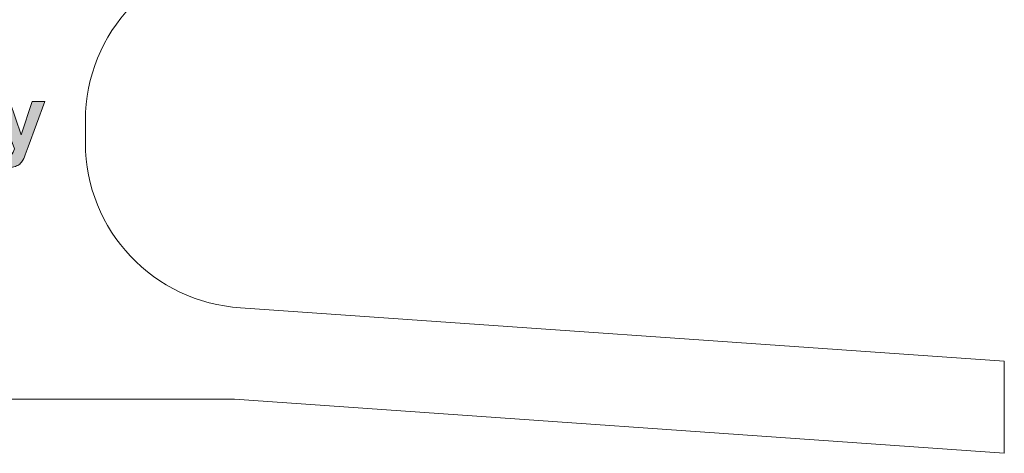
# Model space of a CAD drawing. Header units: millimetres. Extents: x 7 to 595, y -296 to -6.
# Tile 69 of 131: x 176 to 230, y -122 to -98. Entities that reach past the tile are written whole.
import ezdxf

# ---------------------------------------------------------------- set-up
doc = ezdxf.new("R2010")
doc.units = ezdxf.units.MM
doc.header["$MEASUREMENT"] = 0
doc.layers.add('Layer 1', color=7, linetype='Continuous', lineweight=0)

# ---------------------------------------------------------------- blocks, each defined once
blk = doc.blocks.new('Block_17')
at = {"layer": 'Layer 1', "true_color": 0x010101, "transparency": 33554687}
h = blk.add_hatch(color=18, dxfattribs=at)
edge = h.paths.add_edge_path()
edge.add_spline(control_points=[(174.808, -102.493), (174.808, -102.493), (175.529, -102.493), (175.529, -102.493), (175.529, -102.493), (176.144, -104.311), (176.144, -104.311), (176.144, -104.311), (176.744, -102.493), (176.744, -102.493), (176.744, -102.493), (177.446, -102.493), (177.446, -102.493), (177.446, -102.493), (176.542, -104.96), (176.542, -104.96), (176.542, -104.96), (176.379, -105.405), (176.379, -105.405), (176.319, -105.554), (176.262, -105.668), (176.208, -105.747), (176.154, -105.825), (176.092, -105.889), (176.022, -105.937), (175.952, -105.987), (175.865, -106.025), (175.762, -106.052), (175.66, -106.079), (175.544, -106.093), (175.415, -106.093), (175.285, -106.093), (175.156, -106.079), (175.031, -106.052), (175.031, -106.052), (174.971, -105.523), (174.971, -105.523), (175.077, -105.544), (175.174, -105.555), (175.259, -105.555), (175.417, -105.555), (175.534, -105.509), (175.61, -105.416), (175.686, -105.323), (175.744, -105.204), (175.785, -105.061), (175.785, -105.061), (174.808, -102.493), (174.808, -102.493)], knot_values=[0, 0, 0, 0, 1, 1, 1, 2, 2, 2, 3, 3, 3, 4, 4, 4, 5, 5, 5, 6, 6, 6, 7, 7, 7, 8, 8, 8, 9, 9, 9, 10, 10, 10, 11, 11, 11, 12, 12, 12, 13, 13, 13, 14, 14, 14, 15, 15, 15, 16, 16, 16, 16], degree=3, periodic=0)
at = {"layer": 'Layer 1', "color": 242, "lineweight": 0, "true_color": 0xe32227}
blk.add_open_spline([(229.648, -116.627), (229.648, -116.627), (188.092, -113.719), (188.092, -113.719), (183.38, -113.433), (179.648, -109.523), (179.648, -104.742), (179.648, -104.742), (179.648, -103.527), (179.648, -103.527), (179.648, -98.715), (183.43, -94.785), (188.185, -94.545), (188.185, -94.545), (229.648, -91.644), (229.648, -91.644)], degree=3, knots=[0, 0, 0, 0, 1, 1, 1, 2, 2, 2, 3, 3, 3, 4, 4, 4, 5, 5, 5, 5], dxfattribs=at)
at = {"layer": 'Layer 1'}
blk.add_open_spline([(174.808, -102.493), (174.808, -102.493), (175.529, -102.493), (175.529, -102.493), (175.529, -102.493), (176.144, -104.311), (176.144, -104.311), (176.144, -104.311), (176.744, -102.493), (176.744, -102.493), (176.744, -102.493), (177.446, -102.493), (177.446, -102.493), (177.446, -102.493), (176.542, -104.96), (176.542, -104.96), (176.542, -104.96), (176.379, -105.405), (176.379, -105.405), (176.319, -105.554), (176.262, -105.668), (176.208, -105.747), (176.154, -105.825), (176.092, -105.889), (176.022, -105.937), (175.952, -105.987), (175.865, -106.025), (175.762, -106.052), (175.66, -106.079), (175.544, -106.093), (175.415, -106.093), (175.285, -106.093), (175.156, -106.079), (175.031, -106.052), (175.031, -106.052), (174.971, -105.523), (174.971, -105.523), (175.077, -105.544), (175.174, -105.555), (175.259, -105.555), (175.417, -105.555), (175.534, -105.509), (175.61, -105.416), (175.686, -105.323), (175.744, -105.204), (175.785, -105.061), (175.785, -105.061), (174.808, -102.493), (174.808, -102.493)], degree=3, knots=[0, 0, 0, 0, 1, 1, 1, 2, 2, 2, 3, 3, 3, 4, 4, 4, 5, 5, 5, 6, 6, 6, 7, 7, 7, 8, 8, 8, 9, 9, 9, 10, 10, 10, 11, 11, 11, 12, 12, 12, 13, 13, 13, 14, 14, 14, 15, 15, 15, 16, 16, 16, 16], dxfattribs=at)
at = {"layer": 'Layer 1', "color": 242, "lineweight": 0, "true_color": 0xe32227}
for points in [[(229.648, -116.636), (229.648, -116.636), (229.648, -121.648), (229.648, -121.648)], [(187.763, -118.705), (187.763, -118.705), (121.884, -118.705), (121.884, -118.705)], [(229.648, -121.636), (229.648, -121.636), (187.763, -118.705), (187.763, -118.705)]]:
    blk.add_open_spline(points, degree=3, dxfattribs=at)

msp = doc.modelspace()

# ---------------------------------------------------------------- block references
at = {"layer": 'Layer 1'}
msp.add_blockref('Block_17', (0, 0), dxfattribs=at)

doc.saveas('drawing.dxf')
